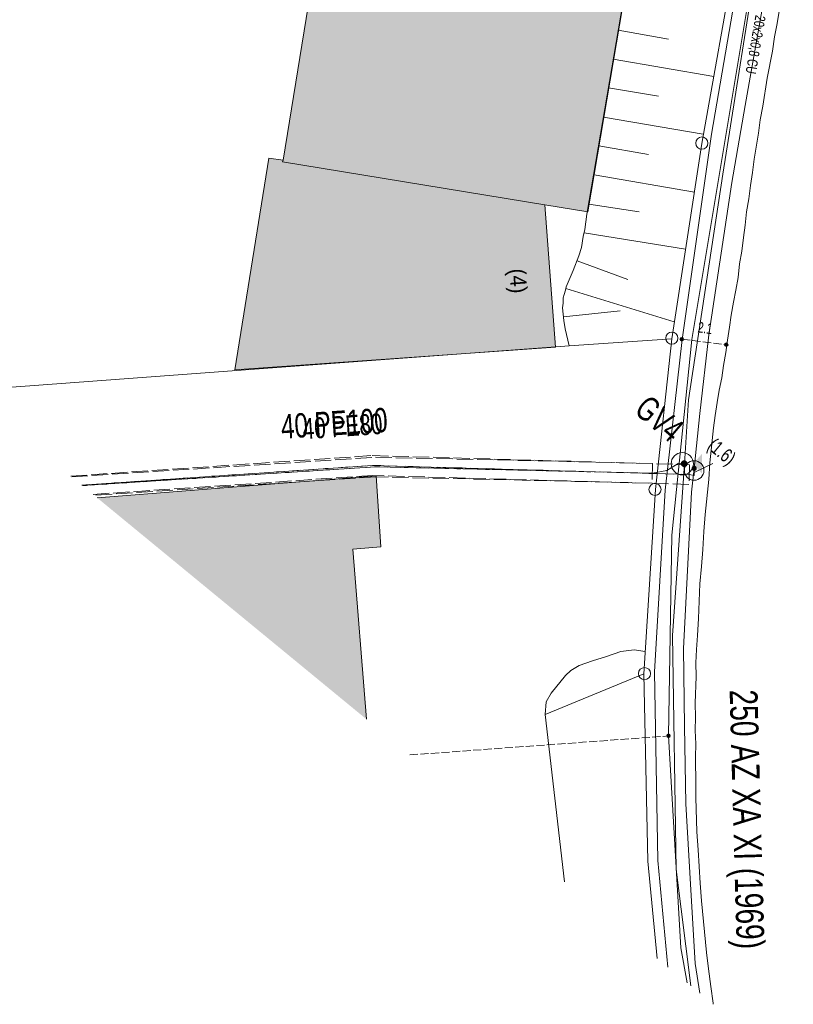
# Model space of a CAD drawing. Header units: metres. Extents: x -740 to 758, y -633 to 854.
# Tile 49 of 256: x -588 to -548, y -96 to -45. Entities that reach past the tile are written whole.
import ezdxf

# ---------------------------------------------------------------- set-up
doc = ezdxf.new("R2010")
doc.units = ezdxf.units.M
doc.header["$MEASUREMENT"] = 0
for name, pattern in [('208_208_208_416', [1.04, 0.208, -0.208, 0.208, -0.416]), ('416_125', [0.5408, 0.416, -0.1248]), ('416_416', [0.832, 0.416, -0.416]), ('832_208', [1.04, 0.832, -0.208])]:
    doc.linetypes.add(name, pattern=pattern)
for name, color, linetype in [('Gas.LOVION', 7, 'Continuous'), ('Grundkarte.LOVION', 7, 'Continuous'), ('Grundkarte_Text.LOVION', 7, 'Continuous'), ('Strom.LOVION', 7, 'Continuous'), ('StromBemass.LOVION', 7, 'Continuous'), ('Wasser.LOVION', 7, 'Continuous')]:
    doc.layers.add(name, color=color, linetype=linetype)
doc.styles.add('ERSTELLTER_STIL_1', font='arial.ttf')

msp = doc.modelspace()

# ---------------------------------------------------------------- hatches: boundary and pattern name
at = {"layer": 'Gas.LOVION', "linetype": 'Continuous', "lineweight": 13}
for points in [[(-553.517, -68.173), (-553.505, -68.155), (-553.494, -68.136), (-553.486, -68.115), (-553.481, -68.094), (-553.478, -68.072), (-553.478, -68.05), (-553.481, -68.029), (-553.486, -68.008), (-553.495, -67.987), (-553.505, -67.968), (-553.518, -67.95), (-553.533, -67.935), (-553.55, -67.921), (-553.569, -67.909), (-553.588, -67.9), (-553.609, -67.893), (-553.631, -67.889), (-553.653, -67.888), (-553.674, -67.889), (-553.696, -67.893), (-553.717, -67.9), (-553.736, -67.909), (-553.755, -67.921), (-553.772, -67.935), (-553.787, -67.951), (-553.799, -67.969), (-553.81, -67.988), (-553.818, -68.009), (-553.823, -68.03), (-553.826, -68.052), (-553.826, -68.073), (-553.823, -68.095), (-553.818, -68.116), (-553.809, -68.137), (-553.799, -68.156), (-553.786, -68.173), (-553.771, -68.189), (-553.754, -68.203), (-553.735, -68.215), (-553.716, -68.224), (-553.695, -68.231), (-553.673, -68.235), (-553.651, -68.236), (-553.63, -68.235), (-553.608, -68.231), (-553.587, -68.224), (-553.568, -68.214), (-553.549, -68.203), (-553.532, -68.189)], [(-553.517, -68.173), (-553.505, -68.155), (-553.494, -68.136), (-553.486, -68.115), (-553.481, -68.094), (-553.478, -68.072), (-553.478, -68.05), (-553.481, -68.029), (-553.486, -68.008), (-553.495, -67.987), (-553.505, -67.968), (-553.518, -67.95), (-553.533, -67.935), (-553.55, -67.921), (-553.569, -67.909), (-553.588, -67.9), (-553.609, -67.893), (-553.631, -67.889), (-553.653, -67.888), (-553.674, -67.889), (-553.696, -67.893), (-553.717, -67.9), (-553.736, -67.909), (-553.755, -67.921), (-553.772, -67.935), (-553.787, -67.951), (-553.799, -67.969), (-553.81, -67.988), (-553.818, -68.009), (-553.823, -68.03), (-553.826, -68.052), (-553.826, -68.073), (-553.823, -68.095), (-553.818, -68.116), (-553.809, -68.137), (-553.799, -68.156), (-553.786, -68.173), (-553.771, -68.189), (-553.754, -68.203), (-553.735, -68.215), (-553.716, -68.224), (-553.695, -68.231), (-553.673, -68.235), (-553.651, -68.236), (-553.63, -68.235), (-553.608, -68.231), (-553.587, -68.224), (-553.568, -68.214), (-553.549, -68.203), (-553.532, -68.189)], [(-552.748, -67.565), (-553.186, -68.066), (-552.738, -68.569)]]:
    msp.add_hatch(color=7, dxfattribs=at).paths.add_polyline_path(points)
at = {"layer": 'Grundkarte.LOVION', "linetype": 'Continuous', "lineweight": 18}
for points in [[(-554.344, -30.229), (-554.493, -30.214), (-569.834, -27.783), (-570.074, -27.747), (-570.972, -32.771), (-574.182, -52.533), (-574.203, -52.623), (-560.776, -54.828), (-558.584, -55.175)], [(-560.242, -62.105), (-560.776, -54.828), (-574.203, -52.623), (-574.182, -52.533), (-574.902, -52.426), (-576.65, -63.266)], [(-583.695, -69.807), (-569.908, -81.139), (-570.611, -72.429), (-569.174, -72.318), (-569.412, -68.677)]]:
    msp.add_hatch(color=254, dxfattribs=at).paths.add_polyline_path(points)
at = {"layer": 'StromBemass.LOVION', "linetype": 'Continuous', "lineweight": 13}
for points in [[(-553.701, -61.755), (-553.694, -61.746), (-553.689, -61.735), (-553.684, -61.724), (-553.682, -61.713), (-553.68, -61.701), (-553.68, -61.689), (-553.682, -61.678), (-553.685, -61.666), (-553.689, -61.655), (-553.695, -61.645), (-553.702, -61.635), (-553.71, -61.627), (-553.719, -61.619), (-553.729, -61.613), (-553.74, -61.608), (-553.751, -61.604), (-553.763, -61.602), (-553.775, -61.601), (-553.786, -61.602), (-553.798, -61.604), (-553.809, -61.608), (-553.82, -61.613), (-553.83, -61.619), (-553.839, -61.627), (-553.847, -61.636), (-553.854, -61.645), (-553.86, -61.656), (-553.864, -61.667), (-553.867, -61.678), (-553.868, -61.69), (-553.868, -61.702), (-553.867, -61.713), (-553.864, -61.725), (-553.86, -61.736), (-553.854, -61.746), (-553.847, -61.756), (-553.839, -61.764), (-553.83, -61.772), (-553.819, -61.778), (-553.809, -61.783), (-553.797, -61.787), (-553.786, -61.789), (-553.774, -61.79), (-553.762, -61.789), (-553.751, -61.787), (-553.739, -61.783), (-553.729, -61.778), (-553.719, -61.772), (-553.709, -61.764)], [(-551.424, -62.035), (-551.417, -62.026), (-551.412, -62.015), (-551.407, -62.004), (-551.405, -61.993), (-551.403, -61.981), (-551.403, -61.969), (-551.405, -61.957), (-551.408, -61.946), (-551.412, -61.935), (-551.418, -61.924), (-551.425, -61.915), (-551.433, -61.906), (-551.442, -61.899), (-551.452, -61.892), (-551.463, -61.887), (-551.474, -61.884), (-551.486, -61.881), (-551.498, -61.881), (-551.51, -61.882), (-551.521, -61.884), (-551.533, -61.888), (-551.543, -61.893), (-551.553, -61.899), (-551.562, -61.907), (-551.571, -61.915), (-551.578, -61.925), (-551.583, -61.935), (-551.588, -61.946), (-551.59, -61.958), (-551.592, -61.97), (-551.592, -61.982), (-551.59, -61.993), (-551.587, -62.005), (-551.583, -62.016), (-551.577, -62.026), (-551.57, -62.036), (-551.562, -62.044), (-551.553, -62.052), (-551.543, -62.058), (-551.532, -62.063), (-551.521, -62.067), (-551.509, -62.069), (-551.497, -62.07), (-551.485, -62.069), (-551.474, -62.067), (-551.462, -62.063), (-551.452, -62.058), (-551.442, -62.052), (-551.433, -62.044)], [(-554.383, -82.04), (-554.376, -82.031), (-554.371, -82.021), (-554.367, -82.01), (-554.364, -81.998), (-554.362, -81.987), (-554.362, -81.975), (-554.364, -81.963), (-554.367, -81.952), (-554.371, -81.941), (-554.377, -81.931), (-554.384, -81.921), (-554.392, -81.913), (-554.401, -81.906), (-554.411, -81.899), (-554.421, -81.894), (-554.432, -81.891), (-554.444, -81.889), (-554.456, -81.888), (-554.467, -81.889), (-554.479, -81.891), (-554.49, -81.895), (-554.501, -81.9), (-554.51, -81.906), (-554.519, -81.913), (-554.527, -81.922), (-554.534, -81.931), (-554.54, -81.942), (-554.544, -81.953), (-554.547, -81.964), (-554.548, -81.976), (-554.548, -81.987), (-554.547, -81.999), (-554.544, -82.01), (-554.54, -82.021), (-554.534, -82.031), (-554.527, -82.041), (-554.519, -82.049), (-554.51, -82.057), (-554.5, -82.063), (-554.489, -82.068), (-554.478, -82.072), (-554.467, -82.074), (-554.455, -82.074), (-554.443, -82.074), (-554.432, -82.071), (-554.421, -82.068), (-554.41, -82.063), (-554.4, -82.056), (-554.391, -82.049)]]:
    msp.add_hatch(color=7, dxfattribs=at).paths.add_polyline_path(points)
at = {"layer": 'Wasser.LOVION', "linetype": 'Continuous', "lineweight": 13}
msp.add_hatch(color=7, dxfattribs=at).paths.add_polyline_path([(-553.039, -68.387), (-553.029, -68.373), (-553.021, -68.359), (-553.015, -68.343), (-553.011, -68.327), (-553.009, -68.31), (-553.009, -68.294), (-553.011, -68.277), (-553.015, -68.261), (-553.021, -68.245), (-553.029, -68.231), (-553.039, -68.217), (-553.051, -68.205), (-553.064, -68.194), (-553.078, -68.185), (-553.093, -68.178), (-553.109, -68.173), (-553.125, -68.17), (-553.142, -68.169), (-553.159, -68.17), (-553.175, -68.173), (-553.191, -68.179), (-553.206, -68.186), (-553.22, -68.195), (-553.233, -68.205), (-553.245, -68.218), (-553.254, -68.231), (-553.262, -68.246), (-553.269, -68.262), (-553.273, -68.278), (-553.275, -68.294), (-553.275, -68.311), (-553.273, -68.328), (-553.268, -68.344), (-553.262, -68.359), (-553.254, -68.374), (-553.244, -68.388), (-553.233, -68.4), (-553.22, -68.41), (-553.205, -68.419), (-553.19, -68.426), (-553.174, -68.432), (-553.158, -68.435), (-553.141, -68.436), (-553.125, -68.435), (-553.108, -68.431), (-553.092, -68.426), (-553.077, -68.419), (-553.063, -68.41), (-553.05, -68.399)])
msp.add_hatch(color=7, dxfattribs=at).paths.add_polyline_path([(-553.039, -68.387), (-553.029, -68.373), (-553.021, -68.359), (-553.015, -68.343), (-553.011, -68.327), (-553.009, -68.31), (-553.009, -68.294), (-553.011, -68.277), (-553.015, -68.261), (-553.021, -68.245), (-553.029, -68.231), (-553.039, -68.217), (-553.051, -68.205), (-553.064, -68.194), (-553.078, -68.185), (-553.093, -68.178), (-553.109, -68.173), (-553.125, -68.17), (-553.142, -68.169), (-553.159, -68.17), (-553.175, -68.173), (-553.191, -68.179), (-553.206, -68.186), (-553.22, -68.195), (-553.233, -68.205), (-553.245, -68.218), (-553.254, -68.231), (-553.262, -68.246), (-553.269, -68.262), (-553.273, -68.278), (-553.275, -68.294), (-553.275, -68.311), (-553.273, -68.328), (-553.268, -68.344), (-553.262, -68.359), (-553.254, -68.374), (-553.244, -68.388), (-553.233, -68.4), (-553.22, -68.41), (-553.205, -68.419), (-553.19, -68.426), (-553.174, -68.432), (-553.158, -68.435), (-553.141, -68.436), (-553.125, -68.435), (-553.108, -68.431), (-553.092, -68.426), (-553.077, -68.419), (-553.063, -68.41), (-553.05, -68.399)])

# ---------------------------------------------------------------- linework, layer by layer
at = {"layer": 'Gas.LOVION', "color": 1, "linetype": 'Continuous', "lineweight": 18}
for points in [[(-553.308, -94.781), (-554.068, -88.826), (-554.248, -76.859), (-553.644, -68.066), (-553.432, -64.794), (-551.678, -53.258), (-549.789, -41.296), (-547.931, -29.469), (-547.532, -27.346), (-545.724, -19.086), (-545.756, -18.764), (-545.642, -18.265), (-544.26, -8.362), (-543.807, -5.746), (-543.71, -5.072), (-542.264, 3.567), (-541.324, 14.964), (-541.343, 15.302), (-541.368, 25.23), (-542.247, 36.642), (-543.885, 46.9), (-545.31, 55.879), (-547.175, 67.696), (-547.244, 68.103)], [(-553.644, -68.066), (-553.748, -68.061), (-553.777, -68.064), (-553.956, -68.052), (-554.542, -68.405), (-555.282, -68.551), (-569.442, -68.221), (-584.45, -69.186)]]:
    msp.add_lwpolyline(points, dxfattribs=at)
at = {"layer": 'Gas.LOVION', "color": 7, "linetype": '832_208', "lineweight": 13}
msp.add_lwpolyline([(-584.997, -68.737), (-569.445, -67.734), (-555.272, -68.048), (-555.291, -69.055), (-569.435, -68.738), (-583.856, -69.675)], dxfattribs=at)
at = {"layer": 'Gas.LOVION', "color": 252, "linetype": '208_208_208_416', "lineweight": 18}
msp.add_lwpolyline([(-584.45, -69.186), (-569.442, -68.221), (-555.282, -68.551)], dxfattribs=at)
at = {"layer": 'Gas.LOVION', "color": 7, "linetype": 'Continuous', "lineweight": 13}
msp.add_circle((-553.749, -68.065), 0.572, dxfattribs=at)
at = {"layer": 'Grundkarte.LOVION', "color": 8, "linetype": 'Continuous', "lineweight": 18}
for points in [[(-554.344, -30.229), (-558.584, -55.175), (-560.776, -54.828), (-574.203, -52.623), (-574.182, -52.533), (-570.972, -32.771), (-570.074, -27.747), (-569.834, -27.783), (-554.493, -30.214)], [(-560.242, -62.105), (-576.65, -63.266), (-574.902, -52.426), (-574.182, -52.533), (-574.203, -52.623), (-560.776, -54.828)]]:
    msp.add_lwpolyline(points, close=True, dxfattribs=at)
at = {"layer": 'Grundkarte.LOVION', "color": 7, "linetype": 'Continuous', "lineweight": 13}
for points in [[(-550.995, -41.813), (-552.749, -51.678), (-554.284, -61.671), (-559.539, -62.037), (-559.742, -61.17), (-559.814, -60.734), (-559.877, -60.089), (-559.842, -59.85), (-559.838, -59.583), (-559.797, -59.402), (-559.729, -59.188), (-559.688, -59.007), (-559.326, -58.174), (-559.043, -57.437), (-558.907, -57.01), (-558.815, -56.439), (-558.733, -56.076), (-558.631, -55.298), (-554.344, -30.229)], [(-557.039, -45.891), (-554.453, -46.348)], [(-557.279, -47.363), (-552.139, -48.249)], [(-557.52, -48.835), (-554.965, -49.265)], [(-557.786, -50.339), (-552.678, -51.199)], [(-558.027, -51.81), (-555.472, -52.24)], [(-558.267, -53.282), (-553.126, -54.168)], [(-558.534, -54.786), (-555.953, -55.184)], [(-558.774, -56.258), (-553.581, -57.08)], [(-559.137, -57.682), (-556.531, -58.639)], [(-559.708, -59.098), (-554.162, -60.802)], [(-559.831, -60.558), (-556.936, -60.245)], [(-559.784, -89.459), (-560.769, -80.895), (-555.712, -78.805), (-555.514, -88.391), (-555.028, -93.368)]]:
    msp.add_lwpolyline(points, dxfattribs=at)
at = {"layer": 'Grundkarte.LOVION', "color": 253, "linetype": 'Continuous', "lineweight": 18}
msp.add_lwpolyline([(-550.995, -41.813), (-552.749, -51.678), (-554.284, -61.671), (-559.539, -62.037), (-590.38, -64.313), (-559.539, -62.037), (-554.284, -61.671), (-555.127, -69.378), (-555.712, -78.805), (-555.514, -88.391), (-555.028, -93.368)], dxfattribs=at)
at = {"layer": 'Grundkarte.LOVION', "color": 8, "linetype": 'Continuous', "lineweight": 18}
for points in [[(-550.995, -41.813), (-552.749, -51.678), (-554.284, -61.671), (-559.539, -62.037), (-590.38, -64.313), (-559.539, -62.037), (-554.284, -61.671), (-555.127, -69.378), (-555.712, -78.805), (-555.514, -88.391), (-555.028, -93.368)], [(-555.028, -93.368), (-555.514, -88.391), (-555.712, -78.805), (-555.127, -69.378), (-554.284, -61.671), (-552.749, -51.678), (-550.995, -41.813)], [(-555.028, -93.368), (-555.514, -88.391), (-555.712, -78.805), (-555.127, -69.378), (-554.284, -61.671), (-552.749, -51.678), (-550.995, -41.813)], [(-548.78, -44.818), (-548.887, -45.537), (-549.026, -46.231), (-549.133, -46.951), (-549.411, -48.337), (-549.625, -49.777), (-549.764, -50.47), (-549.844, -51.158), (-550.07, -52.481), (-550.15, -53.168), (-550.263, -53.829), (-550.344, -54.517), (-550.456, -55.178), (-550.537, -55.866), (-550.623, -56.495), (-550.704, -57.183), (-550.816, -57.844), (-550.897, -58.532), (-551.009, -59.193), (-551.128, -59.796), (-551.241, -60.457), (-551.327, -61.086), (-551.44, -61.747), (-551.526, -62.376), (-551.638, -63.038), (-551.725, -63.667), (-551.87, -64.302), (-551.956, -64.931), (-552.069, -65.592), (-552.155, -66.221), (-552.334, -68.012), (-552.398, -68.875), (-552.577, -70.666), (-552.641, -71.529), (-552.698, -72.451), (-552.762, -73.315), (-552.851, -74.21), (-552.914, -75.99), (-552.977, -76.853), (-553.026, -77.567), (-553.048, -78.249), (-553.038, -78.957), (-553.082, -80.321), (-553.071, -81.029), (-553.093, -81.711), (-553.057, -82.388), (-553.079, -83.07), (-553.059, -84.486), (-553.054, -85.136), (-553, -86.904), (-552.94, -87.814), (-552.833, -89.518), (-552.773, -90.429), (-552.516, -93.063), (-552.403, -93.91), (-552.285, -94.814), (-552.173, -95.66), (-552.167, -95.719)], [(-583.695, -69.807), (-569.412, -68.677), (-569.174, -72.318), (-570.611, -72.429), (-569.908, -81.139)], [(-555.646, -77.675), (-556.216, -77.583), (-556.887, -77.678), (-557.631, -77.928), (-558.348, -78.146), (-559.034, -78.391), (-559.453, -78.639), (-559.723, -78.901), (-560.462, -79.801), (-560.715, -80.24), (-560.769, -80.895), (-559.784, -89.459)]]:
    msp.add_lwpolyline(points, dxfattribs=at)
at = {"layer": 'Grundkarte.LOVION', "color": 9, "linetype": 'Continuous', "lineweight": 18}
for centre, radius in [((-552.751, -51.662), 0.312), ((-554.284, -61.64), 0.314), ((-555.147, -69.377), 0.311), ((-555.683, -78.803), 0.313)]:
    msp.add_circle(centre, radius, dxfattribs=at)
at = {"layer": 'Strom.LOVION', "color": 1, "linetype": 'Continuous', "lineweight": 18}
msp.add_lwpolyline([(-554.481, -93.817), (-555, -88.356), (-555.175, -78.708), (-554.621, -69.418), (-553.749, -61.707), (-552.249, -51.201), (-550.356, -40.184), (-545.855, -12.005), (-543.52, 0.237), (-541.995, 12.903), (-542.157, 29.38), (-542.147, 29.425), (-543.107, 39.395), (-544.479, 48.896), (-547.548, 67.733)], dxfattribs=at)
at = {"layer": 'Strom.LOVION', "color": 94, "linetype": 'Continuous', "lineweight": 18}
msp.add_lwpolyline([(-548.195, -31.298), (-553.261, -61.704), (-554.277, -71.719), (-554.455, -81.992), (-553.825, -92.822), (-553.501, -94.623)], dxfattribs=at)
at = {"layer": 'StromBemass.LOVION', "color": 7, "linetype": '416_125', "lineweight": 13}
for points in [[(-553.765, -61.694), (-551.491, -61.974)], [(-567.69, -82.961), (-554.455, -81.992)]]:
    msp.add_lwpolyline(points, dxfattribs=at)
at = {"layer": 'StromBemass.LOVION', "color": 7, "linetype": 'Continuous', "lineweight": 13}
for centre, radius in [((-553.774, -61.696), 0.0944), ((-551.497, -61.975), 0.0946), ((-554.455, -81.981), 0.0932)]:
    msp.add_circle(centre, radius, dxfattribs=at)
at = {"layer": 'Wasser.LOVION', "color": 150, "linetype": 'Continuous', "lineweight": 18}
for points in [[(-552.858, -95.151), (-553.095, -93.637), (-553.33, -89.567), (-553.569, -85.467), (-553.633, -81.483), (-553.681, -77.513), (-553.479, -73.533), (-553.28, -69.523), (-553.147, -68.313), (-552.847, -65.491), (-552.397, -61.471), (-551.209, -53.671), (-550.531, -49.733), (-549.838, -45.778), (-549.143, -41.853)], [(-553.147, -68.313), (-553.139, -68.401), (-553.142, -68.667), (-553.398, -68.618), (-569.596, -68.148), (-584.482, -69.16)]]:
    msp.add_lwpolyline(points, dxfattribs=at)
at = {"layer": 'Wasser.LOVION', "color": 7, "linetype": '832_208', "lineweight": 13}
msp.add_lwpolyline([(-585.045, -68.698), (-569.616, -67.647), (-553.388, -68.115), (-553.408, -69.122), (-569.59, -68.665), (-583.904, -69.635)], dxfattribs=at)
at = {"layer": 'Wasser.LOVION', "color": 252, "linetype": '416_416', "lineweight": 18}
msp.add_lwpolyline([(-584.482, -69.16), (-569.596, -68.148), (-553.398, -68.618)], dxfattribs=at)
at = {"layer": 'Wasser.LOVION', "color": 7, "linetype": 'Continuous', "lineweight": 13}
msp.add_lwpolyline([(-553.114, -68.502), (-552.182, -68.056)], dxfattribs=at)
msp.add_circle((-553.144, -68.408), 0.5, dxfattribs=at)

# ---------------------------------------------------------------- texts
at = {"layer": 'Gas.LOVION', "color": 7, "linetype": 'Continuous', "lineweight": 13, "insert": (-556.279, -65.436), "char_height": 1.24491, "attachment_point": 7, "rotation": 319.6646, "style": 'ERSTELLTER_STIL_1'}
msp.add_mtext('{\\A1;\\W0.71562x;GV4}', dxfattribs=at)
at = {"layer": 'Gas.LOVION', "color": 1, "linetype": 'Continuous', "lineweight": 18, "insert": (-574.247, -66.808), "char_height": 1.24491, "attachment_point": 7, "rotation": 3.757, "style": 'ERSTELLTER_STIL_1'}
msp.add_mtext('{\\A1;\\W0.71562x;40 PE100}', dxfattribs=at)
at = {"layer": 'Grundkarte_Text.LOVION', "color": 7, "linetype": 'Continuous', "lineweight": 13, "insert": (-562.853, -58.129), "char_height": 0.83073, "attachment_point": 7, "rotation": 274.3029, "style": 'ERSTELLTER_STIL_1'}
msp.add_mtext('{\\A1;\\W0.89449x;(4)}', dxfattribs=at)
at = {"layer": 'Strom.LOVION', "color": 94, "linetype": 'Continuous', "lineweight": 18, "insert": (-549.495, -41.559), "char_height": 0.53355, "attachment_point": 7, "rotation": 260.245, "style": 'ERSTELLTER_STIL_1'}
msp.add_mtext('{\\A1;\\W0.70017x;0135  3x3x1,5  20x2x0,8 CU }', dxfattribs=at)
at = {"layer": 'StromBemass.LOVION', "color": 7, "linetype": 'Continuous', "lineweight": 13, "insert": (-552.983, -61.337), "char_height": 0.53355, "attachment_point": 7, "rotation": 352.2432, "style": 'ERSTELLTER_STIL_1'}
msp.add_mtext('{\\A1;\\W0.71557x;2.1}', dxfattribs=at)
at = {"layer": 'Wasser.LOVION', "color": 150, "linetype": 'Continuous', "lineweight": 18, "attachment_point": 7, "style": 'ERSTELLTER_STIL_1'}
for s, insert, char_height, rotation in [('{\\A1;\\W0.71558x;40 PE80}', (-573.142, -66.833), 1.06709, 3.9686), ('{\\A1;\\W0.72425x;250 AZ XA XI (1969)}', (-551.756, -79.648), 1.42279, 271.5731)]:
    msp.add_mtext(s, dxfattribs=dict(at, insert=insert, char_height=char_height, rotation=rotation))
at = {"layer": 'Wasser.LOVION', "color": 7, "linetype": 'Continuous', "lineweight": 13, "insert": (-552.649, -67.415), "char_height": 0.7114, "attachment_point": 7, "rotation": 320.5841, "style": 'ERSTELLTER_STIL_1'}
msp.add_mtext('{\\A1;\\W0.71558x;(1.6)}', dxfattribs=at)

doc.saveas('drawing.dxf')
